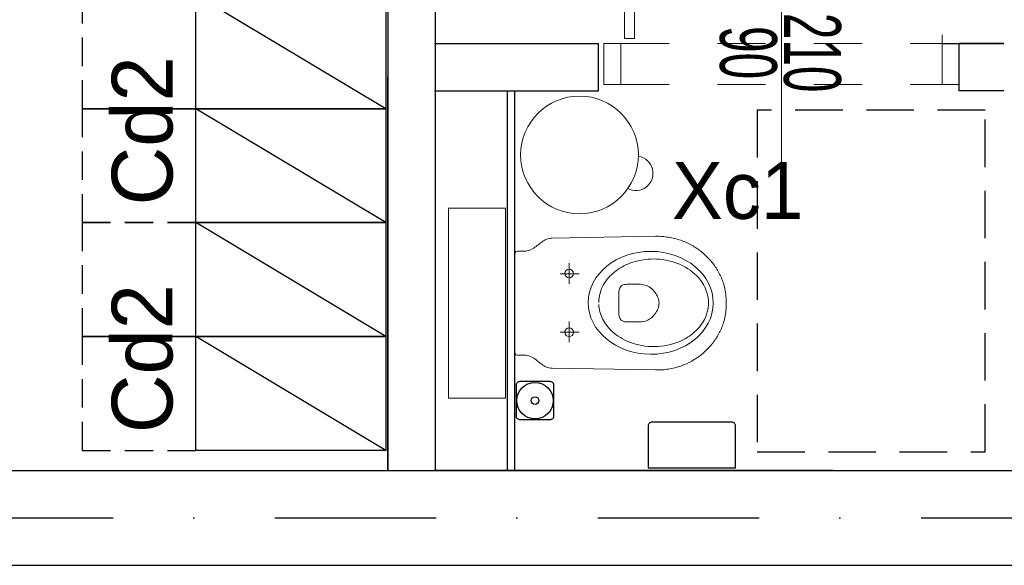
# Model space of a CAD drawing. Header units: millimetres. Extents: x 14495 to 271441, y -21035 to 2232.
# Tile 206 of 227: x 85695 to 85954, y 1262 to 1406. Entities that reach past the tile are written whole.
import ezdxf
from ezdxf.enums import TextEntityAlignment as Align

# ---------------------------------------------------------------- set-up
doc = ezdxf.new("R2010")
doc.units = ezdxf.units.MM
for name, pattern in [('0921-X-AR-20-00-FA$0$DASHED2', [0.375, 0.25, -0.125]), ('DASHDOT', [1, 0.5, -0.25, 0, -0.25]), ('DASHED', [28.222222, 14.111111, -14.111111]), ('KRESKOWA2', [0.375, 0.25, -0.125])]:
    doc.linetypes.add(name, pattern=pattern)
for name, color, linetype in [('-- TECH  SYMBOLE', 1, 'Continuous'), ('-TECH SANITARNA', 1, 'Continuous'), ('_A_widok', 1, 'Continuous'), ('A_OSIE', 252, 'DASHDOT'), ('A_PROJEKTOWANE', 3, 'Continuous'), ('A_SC_DZIAlOWE', 4, 'Continuous'), ('TECH Sprzęt', 1, 'Continuous'), ('TRE_w_meble_medic_aranzacja', 1, 'Continuous')]:
    doc.layers.add(name, color=color, linetype=linetype)
for name, color, linetype, lineweight in [('03', 2, 'Continuous', 13), ('A_ARMATURA', 2, 'Continuous', 5), ('A_Stolarka_drzwi', 1, 'Continuous', 9), ('M_drzwi', 1, 'Continuous', 5)]:
    doc.layers.add(name, color=color, linetype=linetype, lineweight=lineweight)
doc.styles.add('arial-tab', font='arial.ttf')
doc.styles.add('cent', font='swissel.ttf')
doc.styles.add('cg', font='GOTHIC.TTF')
doc.styles.add('ROMANS', font='romans', dxfattribs={"width": 0.6})

# ---------------------------------------------------------------- blocks, each defined once
blk = doc.blocks.new('DRZWI Z OSCIEZNICA NIEOKALAJACA 90')
at = {"linetype": 'DASHED'}
for p, q in [((-12, 5), (-12, 99)), ((0, 5), (0, 99))]:
    blk.add_line(p, q, dxfattribs=at)
at = {"ltscale": 0.05}
blk.add_line((-39.5, 52), (25.59, 52), dxfattribs=at)
for points in [[(-12, 99), (-12, 104), (0, 104), (0, 99)], [(93.91, 9.01), (1.43, 9.01), (1.43, 6.01), (93.91, 6.01)], [(-12, 0), (-12, 5), (0, 5), (0, 0)]]:
    blk.add_lwpolyline(points, close=True)
for points in [[(82.48, 9.01), (82.48, 16.01), (68.48, 16.01), (68.48, 14.01), (80.48, 14.01), (80.48, 9.01)], [(82.48, 6.01), (82.48, -0.99), (68.48, -0.99), (68.48, 1.01), (80.48, 1.01), (80.48, 6.01)]]:
    blk.add_lwpolyline(points)
at = {"linetype": 'DASHED'}
blk.add_arc((0, 5), 94, 2.4475, 90, dxfattribs=at)
blk = doc.blocks.new('SSCVCFDSS')
blk.add_line((0, 50.02), (0, 0))
blk.add_circle((0, -19), 19)
at = {"style": 'ROMANS', "text_generation_flag": 4, "width": 0.6}
blk.add_attdef('FD1-8', text='', height=13, rotation=270, dxfattribs=at).set_placement((6.15, 55.19), align=Align.RIGHT)
for tag, p in [('200', (8.16, 25.47)), ('90', (-8.71, 25.47))]:
    blk.add_attdef(tag, text='', height=13, rotation=270, dxfattribs=at).set_placement(p, align=Align.MIDDLE)
blk.add_attdef('AL6C', text='', height=13, dxfattribs=at).set_placement((-0.56, -18.64), align=Align.MIDDLE)
blk = doc.blocks.new('jhgfddd')
at = {"ltscale": 0.05}
for p, q in [((-46.54, 41.43), (-46.16, 41.56)), ((-46.16, 41.56), (-45.77, 41.69)), ((-45.77, 41.69), (-45.38, 41.81)), ((-45.38, 41.81), (-44.99, 41.93)), ((-44.99, 41.93), (-44.59, 42.03)), ((-44.59, 42.03), (-44.19, 42.13)), ((-44.19, 42.13), (-43.78, 42.22)), ((-43.78, 42.22), (-43.37, 42.3)), ((-43.37, 42.3), (-42.95, 42.37)), ((-42.95, 42.37), (-42.53, 42.43)), ((-42.53, 42.43), (-42.11, 42.49)), ((-42.11, 42.49), (-41.68, 42.53)), ((-41.68, 42.53), (-41.25, 42.56)), ((-41.25, 42.56), (-40.82, 42.59)), ((-40.82, 42.59), (-40.38, 42.61)), ((-40.38, 42.61), (-39.94, 42.61)), ((-39.94, 42.61), (-39.49, 42.61)), ((-39.49, 42.61), (-12.27, 42.15)), ((-12.27, 42.15), (-11.88, 42.12)), ((-11.88, 42.12), (-11.52, 42.06)), ((-11.52, 42.06), (-11.16, 41.96)), ((-11.16, 41.96), (-10.83, 41.83)), ((-10.83, 41.83), (-10.5, 41.67)), ((-10.5, 41.67), (-10.18, 41.5)), ((-10.18, 41.5), (-9.87, 41.3)), ((-51.35, 38.76), (-51.04, 38.99)), ((-51.04, 38.99), (-50.73, 39.22)), ((-50.73, 39.22), (-50.41, 39.44)), ((-50.41, 39.44), (-50.08, 39.65)), ((-50.08, 39.65), (-49.75, 39.86)), ((-49.75, 39.86), (-49.41, 40.06)), ((-49.41, 40.06), (-49.07, 40.26)), ((-49.07, 40.26), (-48.73, 40.45)), ((-48.73, 40.45), (-48.37, 40.63)), ((-48.37, 40.63), (-48.02, 40.8)), ((-48.02, 40.8), (-47.66, 40.97)), ((-47.66, 40.97), (-47.29, 41.13)), ((-47.29, 41.13), (-46.92, 41.28)), ((-46.92, 41.28), (-46.54, 41.43)), ((-9.87, 41.3), (-9.56, 41.09)), ((-9.56, 41.09), (-9.26, 40.86)), ((-9.26, 40.86), (-8.96, 40.63)), ((-8.96, 40.63), (-8.66, 40.4)), ((-8.66, 40.4), (-8.36, 40.17)), ((-8.36, 40.17), (-8.06, 39.94)), ((-8.06, 39.94), (-7.75, 39.71)), ((-7.75, 39.71), (-7.44, 39.5)), ((-7.44, 39.5), (-7.12, 39.31)), ((-7.12, 39.31), (-6.79, 39.13)), ((-6.79, 39.13), (-6.44, 38.98)), ((-6.44, 38.98), (-6.09, 38.86)), ((-54.11, 36.12), (-53.87, 36.4)), ((-53.87, 36.4), (-53.61, 36.69)), ((-53.61, 36.69), (-53.35, 36.96)), ((-53.35, 36.96), (-53.08, 37.24)), ((-53.08, 37.24), (-52.81, 37.5)), ((-52.81, 37.5), (-52.53, 37.77)), ((-52.53, 37.77), (-52.1, 38.15)), ((-52.1, 38.15), (-51.95, 38.27)), ((-51.95, 38.27), (-51.65, 38.52)), ((-51.65, 38.52), (-51.35, 38.76)), ((-6.09, 38.86), (-5.72, 38.76)), ((-5.72, 38.76), (-5.33, 38.7)), ((-5.33, 38.7), (-4.92, 38.68)), ((-4.92, 38.68), (-3.14, 38.67)), ((-3.14, 38.67), (-2.78, 38.61)), ((-2.78, 38.61), (-2.57, 38.37)), ((-2.57, 38.37), (-2.5, 37.87)), ((-2.5, 37.87), (-2.5, 25)), ((-55.86, 33.66), (-55.67, 33.98)), ((-55.67, 33.98), (-55.46, 34.3)), ((-55.46, 34.3), (-55.26, 34.61)), ((-55.26, 34.61), (-55.04, 34.92)), ((-55.04, 34.92), (-54.82, 35.23)), ((-54.82, 35.23), (-54.59, 35.53)), ((-54.59, 35.53), (-54.36, 35.83)), ((-54.36, 35.83), (-54.11, 36.12)), ((-16.77, 35.26), (-16.77, 29.85)), ((-57.16, 30.97), (-57.02, 31.32)), ((-57.02, 31.32), (-56.88, 31.66)), ((-56.88, 31.66), (-56.73, 32)), ((-56.73, 32), (-56.57, 32.34)), ((-56.57, 32.34), (-56.4, 32.68)), ((-56.4, 32.68), (-56.23, 33.01)), ((-56.23, 33.01), (-56.05, 33.34)), ((-56.05, 33.34), (-55.86, 33.66)), ((-14.38, 32.68), (-19.43, 32.68)), ((-57.88, 28.36), (-57.78, 28.84)), ((-57.78, 28.84), (-57.67, 29.32)), ((-57.67, 29.32), (-57.55, 29.8)), ((-57.55, 29.8), (-57.4, 30.27)), ((-57.4, 30.27), (-57.28, 30.62)), ((-57.28, 30.62), (-57.16, 30.97)), ((-38.84, 28.49), (-38.53, 28.77)), ((-38.53, 28.77), (-38.21, 29.03)), ((-38.21, 29.03), (-37.87, 29.26)), ((-37.87, 29.26), (-37.51, 29.46)), ((-37.51, 29.46), (-37.14, 29.63)), ((-37.14, 29.63), (-36.76, 29.77)), ((-36.76, 29.77), (-36.36, 29.87)), ((-36.36, 29.87), (-35.96, 29.94)), ((-35.96, 29.94), (-35.55, 29.96)), ((-35.55, 29.96), (-31.97, 29.95)), ((-31.97, 29.95), (-31.68, 29.94)), ((-31.68, 29.94), (-31.35, 29.89)), ((-31.35, 29.89), (-31.01, 29.78)), ((-31.01, 29.78), (-30.67, 29.61)), ((-30.67, 29.61), (-30.37, 29.35)), ((-30.37, 29.35), (-30.13, 28.99)), ((-30.13, 28.99), (-29.96, 28.51)), ((-58.15, 25.47), (-58.13, 25.94)), ((-58.13, 25.94), (-58.11, 26.42)), ((-58.11, 26.42), (-58.07, 26.9)), ((-58.07, 26.9), (-58.02, 27.39)), ((-58.02, 27.39), (-57.96, 27.87)), ((-57.96, 27.87), (-57.88, 28.36)), ((-40.38, 25.74), (-40.29, 26.11)), ((-40.29, 26.11), (-40.17, 26.48)), ((-40.17, 26.48), (-40.01, 26.84)), ((-40.01, 26.84), (-39.83, 27.19)), ((-39.83, 27.19), (-39.62, 27.54)), ((-39.62, 27.54), (-39.38, 27.87)), ((-39.38, 27.87), (-39.12, 28.19)), ((-39.12, 28.19), (-38.84, 28.49)), ((-29.96, 28.51), (-29.9, 27.9)), ((-29.9, 27.9), (-29.9, 25.22)), ((-58.15, 25), (-58.15, 25.47)), ((-58.15, 24.53), (-58.15, 25)), ((-58.13, 24.06), (-58.15, 24.53)), ((-58.11, 23.58), (-58.13, 24.06)), ((-58.07, 23.1), (-58.11, 23.58)), ((-40.45, 25), (-40.43, 25.37)), ((-40.43, 24.64), (-40.45, 25)), ((-40.43, 25.37), (-40.38, 25.74)), ((-40.38, 24.27), (-40.43, 24.64)), ((-40.29, 23.9), (-40.38, 24.27)), ((-40.16, 23.53), (-40.29, 23.9)), ((-40.01, 23.16), (-40.16, 23.53)), ((-29.9, 25.22), (-29.9, 22.1)), ((-2.5, 25), (-2.5, 12.13)), ((-58.02, 22.61), (-58.07, 23.1)), ((-57.96, 22.13), (-58.02, 22.61)), ((-57.88, 21.64), (-57.96, 22.13)), ((-57.78, 21.16), (-57.88, 21.64)), ((-57.67, 20.68), (-57.78, 21.16)), ((-39.83, 22.81), (-40.01, 23.16)), ((-39.62, 22.46), (-39.83, 22.81)), ((-39.38, 22.13), (-39.62, 22.46)), ((-39.12, 21.81), (-39.38, 22.13)), ((-38.83, 21.51), (-39.12, 21.81)), ((-38.53, 21.23), (-38.83, 21.51)), ((-38.2, 20.97), (-38.53, 21.23)), ((-37.86, 20.74), (-38.2, 20.97)), ((-30.13, 21.01), (-30.37, 20.64)), ((-29.96, 21.48), (-30.13, 21.01)), ((-29.9, 22.1), (-29.96, 21.48)), ((-57.55, 20.2), (-57.67, 20.68)), ((-57.4, 19.73), (-57.55, 20.2)), ((-57.28, 19.38), (-57.4, 19.73)), ((-57.16, 19.03), (-57.28, 19.38)), ((-57.02, 18.68), (-57.16, 19.03)), ((-56.88, 18.34), (-57.02, 18.68)), ((-56.73, 18), (-56.88, 18.34)), ((-37.5, 20.54), (-37.86, 20.74)), ((-37.12, 20.37), (-37.5, 20.54)), ((-36.74, 20.23), (-37.12, 20.37)), ((-36.34, 20.13), (-36.74, 20.23)), ((-35.94, 20.07), (-36.34, 20.13)), ((-35.52, 20.04), (-35.94, 20.07)), ((-31.95, 20.04), (-35.52, 20.04)), ((-31.67, 20.06), (-31.95, 20.04)), ((-31.34, 20.11), (-31.67, 20.06)), ((-31, 20.21), (-31.34, 20.11)), ((-30.67, 20.38), (-31, 20.21)), ((-30.37, 20.64), (-30.67, 20.38)), ((-16.77, 19.88), (-16.77, 14.47)), ((-56.57, 17.66), (-56.73, 18)), ((-56.4, 17.32), (-56.57, 17.66)), ((-56.23, 16.99), (-56.4, 17.32)), ((-56.05, 16.66), (-56.23, 16.99)), ((-55.86, 16.34), (-56.05, 16.66)), ((-55.67, 16.02), (-55.86, 16.34)), ((-55.46, 15.7), (-55.67, 16.02)), ((-55.26, 15.39), (-55.46, 15.7)), ((-14.38, 17.3), (-19.43, 17.3)), ((-55.04, 15.08), (-55.26, 15.39)), ((-54.82, 14.77), (-55.04, 15.08)), ((-54.59, 14.47), (-54.82, 14.77)), ((-54.36, 14.17), (-54.59, 14.47)), ((-54.11, 13.88), (-54.36, 14.17)), ((-53.87, 13.6), (-54.11, 13.88)), ((-53.61, 13.31), (-53.87, 13.6)), ((-53.35, 13.04), (-53.61, 13.31)), ((-53.08, 12.76), (-53.35, 13.04)), ((-52.81, 12.5), (-53.08, 12.76)), ((-52.53, 12.23), (-52.81, 12.5)), ((-52.24, 11.98), (-52.53, 12.23)), ((-51.95, 11.73), (-52.24, 11.98)), ((-51.65, 11.48), (-51.95, 11.73)), ((-51.35, 11.24), (-51.65, 11.48)), ((-51.04, 11.01), (-51.35, 11.24)), ((-50.73, 10.78), (-51.04, 11.01)), ((-50.41, 10.56), (-50.73, 10.78)), ((-50.08, 10.35), (-50.41, 10.56)), ((-7.44, 10.5), (-7.75, 10.29)), ((-7.12, 10.69), (-7.44, 10.5)), ((-6.79, 10.87), (-7.12, 10.69)), ((-6.44, 11.02), (-6.79, 10.87)), ((-6.09, 11.14), (-6.44, 11.02)), ((-5.72, 11.24), (-6.09, 11.14)), ((-5.33, 11.3), (-5.72, 11.24)), ((-4.92, 11.32), (-5.33, 11.3)), ((-3.14, 11.32), (-4.92, 11.32)), ((-2.78, 11.39), (-3.14, 11.32)), ((-2.57, 11.63), (-2.78, 11.39)), ((-2.5, 12.13), (-2.57, 11.63)), ((-49.75, 10.14), (-50.08, 10.35)), ((-49.41, 9.94), (-49.75, 10.14)), ((-49.07, 9.74), (-49.41, 9.94)), ((-48.73, 9.55), (-49.07, 9.74)), ((-48.37, 9.37), (-48.73, 9.55)), ((-48.02, 9.2), (-48.37, 9.37)), ((-47.66, 9.03), (-48.02, 9.2)), ((-47.29, 8.87), (-47.66, 9.03)), ((-46.92, 8.72), (-47.29, 8.87)), ((-46.54, 8.57), (-46.92, 8.72)), ((-46.16, 8.44), (-46.54, 8.57)), ((-45.77, 8.31), (-46.16, 8.44)), ((-45.38, 8.19), (-45.77, 8.31)), ((-44.99, 8.07), (-45.38, 8.19)), ((-44.59, 7.97), (-44.99, 8.07)), ((-44.19, 7.87), (-44.59, 7.97)), ((-43.78, 7.78), (-44.19, 7.87)), ((-43.37, 7.7), (-43.78, 7.78)), ((-12.27, 7.85), (-39.49, 7.39)), ((-11.88, 7.88), (-12.27, 7.85)), ((-11.52, 7.94), (-11.88, 7.88)), ((-11.16, 8.04), (-11.52, 7.94)), ((-10.83, 8.17), (-11.16, 8.04)), ((-10.5, 8.33), (-10.83, 8.17)), ((-10.18, 8.5), (-10.5, 8.33)), ((-9.87, 8.7), (-10.18, 8.5)), ((-9.56, 8.91), (-9.87, 8.7)), ((-9.26, 9.14), (-9.56, 8.91)), ((-8.96, 9.37), (-9.26, 9.14)), ((-8.66, 9.6), (-8.96, 9.37)), ((-8.36, 9.83), (-8.66, 9.6)), ((-8.06, 10.06), (-8.36, 9.83)), ((-7.75, 10.29), (-8.06, 10.06)), ((-42.95, 7.63), (-43.37, 7.7)), ((-42.53, 7.57), (-42.95, 7.63)), ((-42.11, 7.51), (-42.53, 7.57)), ((-41.68, 7.47), (-42.11, 7.51)), ((-41.25, 7.43), (-41.68, 7.47)), ((-40.82, 7.41), (-41.25, 7.43)), ((-40.38, 7.39), (-40.82, 7.41)), ((-39.94, 7.39), (-40.38, 7.39)), ((-39.49, 7.39), (-39.94, 7.39))]:
    blk.add_line(p, q, dxfattribs=at)
blk.add_lwpolyline([(15, 50), (15, 0), (0, 0), (0, 50)], close=True, dxfattribs=at)
blk.add_lwpolyline([(-24.57, 24.83, -0.132215), (-25.91, 20.04, -0.090968), (-28.7, 16.81, -0.079841), (-32.77, 14.49, -0.184639), (-45.39, 14.56, -0.103577), (-50.37, 17.79, -0.093268), (-52.7, 21.22, -0.226827), (-52.42, 29.27, -0.092466), (-49.83, 32.59, -0.081052), (-45.92, 35.07, -0.19522), (-32.66, 35.26, -0.091476), (-28.13, 32.47, -0.091563), (-25.58, 29.12, -0.10146), (-24.58, 25.38)], format="xyb", dxfattribs=at)
for centre in [(-16.77, 32.68), (-16.77, 17.18)]:
    blk.add_circle(centre, 1.14, dxfattribs=at)
blk.add_ellipse((-38.27, 24.91), major_axis=(-16.46, 0.09), ratio=0.823532, start_param=3.141593, end_param=9.424778, dxfattribs=at)
blk = doc.blocks.new('*U1998')
at = {"color": 1, "linetype": 'KRESKOWA2', "ltscale": 30}
blk.add_lwpolyline([(-20, 50), (-20, 80), (10, 80), (10, 50)], close=True, dxfattribs=at)
at = {"color": 2}
blk.add_lwpolyline([(10, 0), (10, 50), (-20, 50), (-20, 0)], close=True, dxfattribs=at)
at = {"color": 1}
blk.add_lwpolyline([(10, 0), (-20, 50)], dxfattribs=at)

msp = doc.modelspace()

# ---------------------------------------------------------------- linework, layer by layer
at = {"layer": '-TECH SANITARNA', "color": 1, "elevation": 0}
for points in [[(85826.52, 1300.63), (85834.52, 1300.63, 0.414214), (85835.52, 1301.63), (85835.52, 1309.63, 0.414214), (85834.52, 1310.63), (85826.52, 1310.63, 0.414214), (85825.52, 1309.63), (85825.52, 1301.63, 0.414214)], [(85882.34, 1299.95), (85861.34, 1299.95, 0.414214), (85860.34, 1298.95), (85860.34, 1287.95), (85883.34, 1287.95), (85883.34, 1298.95, 0.414214)]]:
    msp.add_lwpolyline(points, format="xyb", close=True, dxfattribs=at)
at = {"layer": '-TECH SANITARNA', "color": 1}
for radius in [4.78, 1]:
    msp.add_circle((85830.52, 1305.63), radius, dxfattribs=at)
at = {"layer": '03', "color": 1}
msp.add_circle((85842.24, 1370.36), 15.5, dxfattribs=at)
msp.add_arc((85857.04, 1365.52), 4.56, 242.4719, 79.3783, dxfattribs=at)
at = {"layer": '_A_widok'}
for p, q in [((85823.23, 1287.24), (85823.23, 1387.24)), ((85825.23, 1287.24), (85825.23, 1387.24)), ((85904.29, 1287.24), (85845.37, 1287.24))]:
    msp.add_line(p, q, dxfattribs=at)
at = {"layer": 'A_OSIE', "ltscale": 85}
msp.add_line((82272.89, 1274.74), (86478.26, 1274.74), dxfattribs=at)
at = {"layer": 'A_PROJEKTOWANE'}
for p, q in [((85626.83, 1287.24), (85821.61, 1287.24)), ((85820.61, 1287.24), (85925.61, 1287.24)), ((85925.61, 1287.24), (85972.95, 1287.24)), ((85626.83, 1262.24), (85821.61, 1262.24)), ((85820.61, 1262.24), (85925.61, 1262.24)), ((85925.61, 1262.24), (85972.95, 1262.24))]:
    msp.add_line(p, q, dxfattribs=at)
at = {"layer": 'A_SC_DZIAlOWE'}
for p, q in [((85791.72, 1742.74), (85791.72, 1287.24)), ((85804.22, 1549.77), (85804.22, 1287.24)), ((85804.03, 1399.74), (85847.25, 1399.74)), ((85847.25, 1387.24), (85847.25, 1399.74)), ((85937.75, 1399.74), (85954.03, 1399.74)), ((85954.03, 1399.74), (85942.25, 1399.74)), ((85942.25, 1387.24), (85942.25, 1399.74)), ((85791.72, 1287.24), (85791.72, 1390.92)), ((85804.03, 1387.24), (85847.25, 1387.24)), ((85804.03, 1387.24), (85847.25, 1387.24)), ((85954.03, 1387.24), (85942.25, 1387.24)), ((85909.03, 1287.24), (85804.03, 1287.24))]:
    msp.add_line(p, q, dxfattribs=at)
at = {"layer": 'TECH Sprzęt', "color": 8, "linetype": '0921-X-AR-20-00-FA$0$DASHED2', "lineweight": -3, "ltscale": 50, "elevation": 0}
msp.add_lwpolyline([(85949.06, 1382.16), (85889.06, 1382.16), (85889.06, 1292.16), (85949.06, 1292.16)], close=True, dxfattribs=at)

# ---------------------------------------------------------------- block references
at = {"layer": 'A_ARMATURA', "ltscale": 0.05, "rotation": 180}
msp.add_blockref('jhgfddd', (85822.73, 1356.31), dxfattribs=at)
at = {"layer": 'A_Stolarka_drzwi', "xscale": -0.8999999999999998, "yscale": 0.8999999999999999, "zscale": 0.8999999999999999, "rotation": 269.9899383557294}
msp.add_blockref('DRZWI Z OSCIEZNICA NIEOKALAJACA 90', (85848.65, 1399.76), dxfattribs=at)
at = {"layer": 'M_drzwi'}
ref = msp.add_blockref('SSCVCFDSS', (85895.45, 1422.78), dxfattribs=dict(at, xscale=-1, rotation=179.9798767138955))
ref.add_attrib('90', '90', dxfattribs={"layer": '0', "height": 15, "rotation": 269.9799, "style": 'cent', "width": 0.6}).set_placement((85886.74, 1397.32), align=Align.MIDDLE)
ref.add_attrib('200', '210', dxfattribs={"layer": '0', "height": 15, "rotation": 269.9799, "style": 'cent', "width": 0.6}).set_placement((85903.6, 1397.31), align=Align.MIDDLE)
ref.add_attrib('AL6C', 'D2', dxfattribs={"layer": '0', "height": 15, "rotation": 179.9799, "style": 'arial-tab', "text_generation_flag": 6, "width": 0.6}).set_placement((85894.9, 1441.42), align=Align.MIDDLE)
at = {"layer": 'TRE_w_meble_medic_aranzacja', "xscale": -1, "rotation": 90.00000050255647}
for p in [(85791.22, 1392.53), (85791.22, 1362.53), (85791.21, 1332.53), (85791.22, 1302.53)]:
    msp.add_blockref('*U1998', p, dxfattribs=at)

# ---------------------------------------------------------------- texts
at = {"layer": '-- TECH  SYMBOLE', "color": 1, "style": 'cg'}
for p in [(85735.05, 1357.07), (85735.04, 1297.07)]:
    msp.add_text('Cd2', height=16, rotation=90, dxfattribs=at).set_placement(p)
msp.add_text('Xc1', height=15, dxfattribs=at).set_placement((85866.6, 1353.52))

doc.saveas('drawing.dxf')
